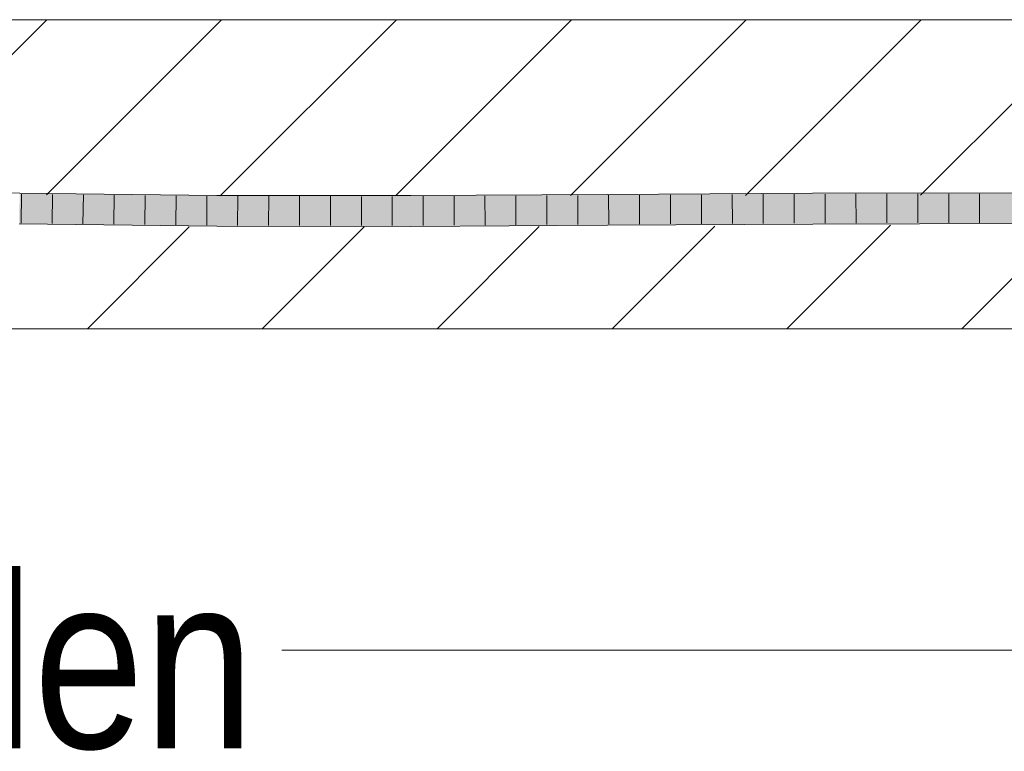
# Model space of a CAD drawing. Extents: x -620 to 300, y 62 to 1162.
# Tile 213 of 256: x 224.33 to 232.3, y 826.31 to 832.23. Entities that reach past the tile are written whole.
import ezdxf
from ezdxf.lldxf.tags import DXFTag

# ---------------------------------------------------------------- set-up
doc = ezdxf.new("R2010")
doc.units = 0
doc.layers.get('0').update_dxf_attribs({"lineweight": 13})
for name, color, linetype, lineweight, true_color in [('E_Detail_Beschriftung', 7, 'Continuous', 13, 0x009900), ('E_Detail_Wandschraffur', 7, 'Continuous', 5, 0xc0c0c0), ('E_Leerrohr 25-A06G955E8I', 7, 'Continuous', 9, 0xff8000), ('E_Leerrohr 25-Shading', 7, 'Continuous', 9, 0xff8000)]:
    doc.layers.add(name, color=color, linetype=linetype, lineweight=lineweight, true_color=true_color)
doc.layers.add('E_Detail_Linie_Text_Bem', color=7, linetype='Continuous', lineweight=13)
doc.styles.get("Standard").update_dxf_attribs({"font": 'ARIALN.TTF'})
tags = doc.linetypes.add('fein_strichliert', pattern=[4, 1, -2, 1]).pattern_tags.tags
tags[8:9] = [DXFTag(74, 4), DXFTag(75, 0), DXFTag(340, '0'), DXFTag(46, 0.0), DXFTag(50, 0.0), DXFTag(44, 0.0), DXFTag(45, 0.0)]
tags[6:7] = [DXFTag(74, 4), DXFTag(75, 0), DXFTag(340, '0'), DXFTag(46, 0.0), DXFTag(50, 0.0), DXFTag(44, 0.0), DXFTag(45, 0.0)]
tags[4:5] = [DXFTag(74, 4), DXFTag(75, 0), DXFTag(340, '0'), DXFTag(46, 0.0), DXFTag(50, 0.0), DXFTag(44, 0.0), DXFTag(45, 0.0)]

# ---------------------------------------------------------------- blocks, each defined once
blk = doc.blocks.new('Shading-A06G94UZ8I', base_point=(176.1374, 828.7108))
at = {"layer": 'E_Leerrohr 25-Shading', "color": 43, "true_color": 0xd7ab7f}
for points in [[(232.53, 830.8142), (232.53, 830.8268), (230.747, 830.8099), (230.7469, 830.8239)], [(224.3342, 830.7877), (225.9296, 830.7691), (224.3345, 830.8038), (225.9297, 830.7896)], [(225.9297, 830.7896), (225.9298, 830.8057), (224.3345, 830.8038), (224.3348, 830.8242)], [(225.9296, 830.7691), (227.4968, 830.7684), (225.9297, 830.7896), (227.4967, 830.7906)], [(227.4967, 830.7906), (227.4967, 830.8051), (225.9297, 830.7896), (225.9298, 830.8057)], [(229.0858, 830.7997), (229.0858, 830.8138), (227.4967, 830.7906), (227.4967, 830.8051)], [(227.4968, 830.7684), (229.086, 830.7772), (227.4967, 830.7906), (229.0858, 830.7997)], [(230.747, 830.8099), (230.7469, 830.8239), (229.0858, 830.7997), (229.0858, 830.8138)], [(229.086, 830.7772), (230.747, 830.7873), (229.0858, 830.7997), (230.747, 830.8099)], [(230.747, 830.7873), (232.5299, 830.7902), (230.747, 830.8099), (232.53, 830.8142)], [(224.3305, 830.5743), (225.9283, 830.5557), (224.3307, 830.5879), (225.9284, 830.57)], [(224.3307, 830.5879), (225.1438, 830.5788), (224.3311, 830.6109), (225.1439, 830.6014)], [(225.1438, 830.5788), (225.9284, 830.57), (225.1439, 830.6014), (225.9285, 830.5923)], [(227.4973, 830.5737), (227.4972, 830.5916), (225.9284, 830.57), (225.9285, 830.5923)], [(229.0871, 830.5889), (229.087, 830.6005), (227.4973, 830.5737), (227.4972, 830.5916)], [(227.4973, 830.5551), (229.0872, 830.5638), (227.4973, 830.5737), (229.0871, 830.5889)], [(230.7477, 830.6057), (230.7477, 830.6105), (229.0871, 830.5889), (229.087, 830.6005)], [(229.0872, 830.5638), (230.7478, 830.5739), (229.0871, 830.5889), (230.7477, 830.6057)], [(230.7478, 830.5739), (232.2468, 830.6129), (230.7477, 830.6057)], [(230.7477, 830.6057), (231.9823, 830.6116), (230.7477, 830.6105), (230.9486, 830.6108)], [(230.7478, 830.5739), (232.5293, 830.5768), (232.2468, 830.6129), (232.5294, 830.6133)], [(231.9823, 830.6116), (232.2468, 830.6129), (230.9486, 830.6108)], [(225.9283, 830.5557), (227.4973, 830.5551), (225.9284, 830.57), (227.4973, 830.5737)]]:
    blk.add_solid(points, dxfattribs=at)
at = {"layer": 'E_Leerrohr 25-Shading', "color": 31, "true_color": 0xfabd7f}
for points in [[(224.3336, 830.7548), (224.3327, 830.6993), (225.1442, 830.7446), (225.144, 830.6898)], [(224.3336, 830.7548), (225.9294, 830.7346), (224.3342, 830.7877), (225.9294, 830.7452)], [(225.9294, 830.7452), (225.9296, 830.7691), (224.3342, 830.7877)], [(226.4157, 830.7311), (225.9296, 830.7691), (225.9294, 830.7452)], [(225.9294, 830.7346), (226.4157, 830.7311), (225.9294, 830.7452)], [(225.9296, 830.7691), (226.4157, 830.7311), (227.4968, 830.7473), (227.4969, 830.7234)], [(225.9296, 830.7691), (227.4968, 830.7473), (227.4968, 830.7684)], [(229.086, 830.7657), (229.086, 830.7772), (227.4968, 830.7684)], [(227.4968, 830.7473), (229.0863, 830.7231), (227.4968, 830.7684), (229.086, 830.7657)], [(227.4969, 830.7234), (229.0863, 830.7169), (227.4968, 830.7473), (229.0863, 830.7231)], [(229.086, 830.7772), (229.1892, 830.7656), (230.747, 830.7873), (230.7471, 830.7628)], [(229.1892, 830.7656), (229.086, 830.7772), (229.086, 830.7657)], [(229.0863, 830.7231), (229.6385, 830.7147), (229.086, 830.7657), (229.1892, 830.7656)], [(229.1892, 830.7656), (229.6385, 830.7147), (230.7471, 830.7628), (230.7473, 830.7104)], [(230.747, 830.7873), (231.1807, 830.7624), (232.5299, 830.7902), (232.5298, 830.7612)], [(231.1807, 830.7624), (230.747, 830.7873), (230.7471, 830.7628)], [(230.7473, 830.7104), (232.2472, 830.7013), (230.7471, 830.7628), (231.1807, 830.7624)], [(231.1807, 830.7624), (232.2472, 830.7013), (232.5298, 830.7612), (232.5297, 830.7018)], [(225.9285, 830.5923), (225.9291, 830.6807), (224.3311, 830.6109), (224.3327, 830.6993)], [(225.144, 830.6898), (225.9291, 830.6807), (225.1442, 830.7446), (225.9294, 830.7346)], [(227.4972, 830.5916), (227.497, 830.6801), (225.9285, 830.5923), (225.9291, 830.6807)], [(225.9291, 830.6807), (227.497, 830.6801), (225.9294, 830.7346), (227.4969, 830.7234)], [(227.497, 830.6801), (229.0865, 830.6888), (227.4969, 830.7234), (229.0863, 830.7169)], [(229.087, 830.6005), (229.0865, 830.6888), (227.4972, 830.5916), (227.497, 830.6801)], [(229.0863, 830.7169), (229.6385, 830.7147), (229.0863, 830.7231)], [(229.0865, 830.6888), (230.7474, 830.6989), (229.0863, 830.7169), (230.7473, 830.7104)], [(230.7477, 830.6105), (230.7474, 830.6989), (229.087, 830.6005), (229.0865, 830.6888)], [(230.7474, 830.6989), (232.2472, 830.7013), (230.7473, 830.7104)], [(230.7477, 830.6105), (232.2468, 830.6129), (230.7474, 830.6989), (232.2472, 830.7013)], [(232.2468, 830.6129), (232.5294, 830.6133), (232.2472, 830.7013), (232.5297, 830.7018)]]:
    blk.add_solid(points, dxfattribs=at)
blk = doc.blocks.new('Referenz-A06G955K8I')
at = {"layer": 'E_Detail_Linie_Text_Bem', "linetype": 'Continuous', "ltscale": 0.13}
for p, q in [((194.2728, 832.2265), (254.2509, 832.2265)), ((254.2509, 829.7265), (206.2728, 829.7265))]:
    blk.add_line(p, q, dxfattribs=at)
at = {"layer": 'E_Detail_Linie_Text_Bem', "color": 0, "linetype": 'Continuous', "ltscale": 0.13}
blk.add_line((235.2999, 827.1282), (226.4545, 827.1282), dxfattribs=at)
at = {"layer": 'E_Detail_Wandschraffur', "linetype": 'ByBlock', "ltscale": 0.13}
for p, q in [((223.1955, 830.8681), (224.554, 832.2265)), ((225.9572, 830.8013), (227.3824, 832.2265)), ((228.7882, 830.8039), (230.2108, 832.2265)), ((231.6192, 830.8065), (233.0392, 832.2265)), ((224.8824, 829.7265), (225.7062, 830.5503)), ((227.7108, 829.7265), (228.5372, 830.5529)), ((230.5392, 829.7265), (231.3763, 830.5636))]:
    blk.add_line(p, q, dxfattribs=at)
at = {"layer": 'E_Detail_Wandschraffur', "linetype": 'fein_strichliert', "ltscale": 0.13}
for p, q in [((224.5525, 830.8109), (225.9682, 832.2265)), ((227.3727, 830.8026), (228.7966, 832.2265)), ((230.2037, 830.8052), (231.625, 832.2265)), ((226.2966, 829.7265), (227.1217, 830.5516)), ((229.125, 829.7265), (229.9552, 830.5566)), ((231.9535, 829.7265), (232.7918, 830.5648))]:
    blk.add_line(p, q, dxfattribs=at)
at = {"layer": 'E_Leerrohr 25-A06G955E8I', "linetype": 'Continuous', "ltscale": 0.13}
for p, q in [((224.3348, 830.8242), (222.9459, 830.8576)), ((232.53, 830.8268), (230.7469, 830.8239)), ((225.9298, 830.8057), (224.3348, 830.8242)), ((224.3502, 830.8166), (224.3461, 830.5816)), ((224.5999, 830.8137), (224.5963, 830.5787)), ((224.8497, 830.8108), (224.8465, 830.5758)), ((225.0995, 830.8079), (225.0967, 830.5729)), ((225.3493, 830.805), (225.3469, 830.57)), ((225.599, 830.8021), (225.5971, 830.5671)), ((225.8488, 830.7992), (225.8473, 830.5642)), ((227.4967, 830.805), (225.9298, 830.8057)), ((226.0986, 830.7981), (226.0974, 830.5631)), ((226.3485, 830.798), (226.3476, 830.563)), ((226.5983, 830.7979), (226.5977, 830.5629)), ((226.8481, 830.7978), (226.8479, 830.5628)), ((227.098, 830.7977), (227.0981, 830.5627)), ((227.3478, 830.7976), (227.3482, 830.5626)), ((229.0857, 830.8139), (227.4967, 830.805)), ((227.5977, 830.7981), (227.5984, 830.5631)), ((227.8476, 830.7995), (227.8484, 830.5645)), ((228.0976, 830.8009), (228.0985, 830.5659)), ((228.3475, 830.8023), (228.3485, 830.5673)), ((228.5974, 830.8036), (228.5986, 830.5687)), ((228.8474, 830.805), (228.8486, 830.57)), ((230.7469, 830.8239), (229.0857, 830.8139)), ((229.0973, 830.8064), (229.0987, 830.5714)), ((229.3474, 830.8079), (229.3486, 830.5729)), ((229.5974, 830.8094), (229.5986, 830.5744)), ((229.8474, 830.811), (229.8486, 830.576)), ((230.0975, 830.8125), (230.0985, 830.5775)), ((230.3475, 830.814), (230.3485, 830.579)), ((230.5975, 830.8155), (230.5984, 830.5805)), ((230.8476, 830.8165), (230.8484, 830.5815)), ((231.0977, 830.8169), (231.0983, 830.5819)), ((231.3478, 830.8174), (231.3482, 830.5824)), ((231.5979, 830.8178), (231.5981, 830.5828)), ((231.848, 830.8182), (231.848, 830.5832)), ((232.0981, 830.8186), (232.0978, 830.5836)), ((225.9283, 830.5557), (224.3305, 830.5743)), ((227.4973, 830.555), (225.9283, 830.5557)), ((229.0872, 830.5639), (227.4973, 830.555)), ((230.7478, 830.5739), (229.0872, 830.5639)), ((232.5293, 830.5768), (230.7478, 830.5739))]:
    blk.add_line(p, q, dxfattribs=at)
at = {"layer": 'E_Detail_Beschriftung', "linetype": 'Continuous', "ltscale": 0.13, "insert": (219.5448, 827.7338), "char_height": 1.4, "attachment_point": 1}
blk.add_mtext('{\\fArial Narrow;Endtüllen}', dxfattribs=at)

msp = doc.modelspace()

# ---------------------------------------------------------------- block references
at = {"color": 8, "lineweight": 25, "ltscale": 0.25, "true_color": 0x808080}
msp.add_blockref('Referenz-A06G955K8I', (0, 0), dxfattribs=at)
msp.add_blockref('Shading-A06G94UZ8I', (176.1374, 828.7108))

doc.saveas('drawing.dxf')
